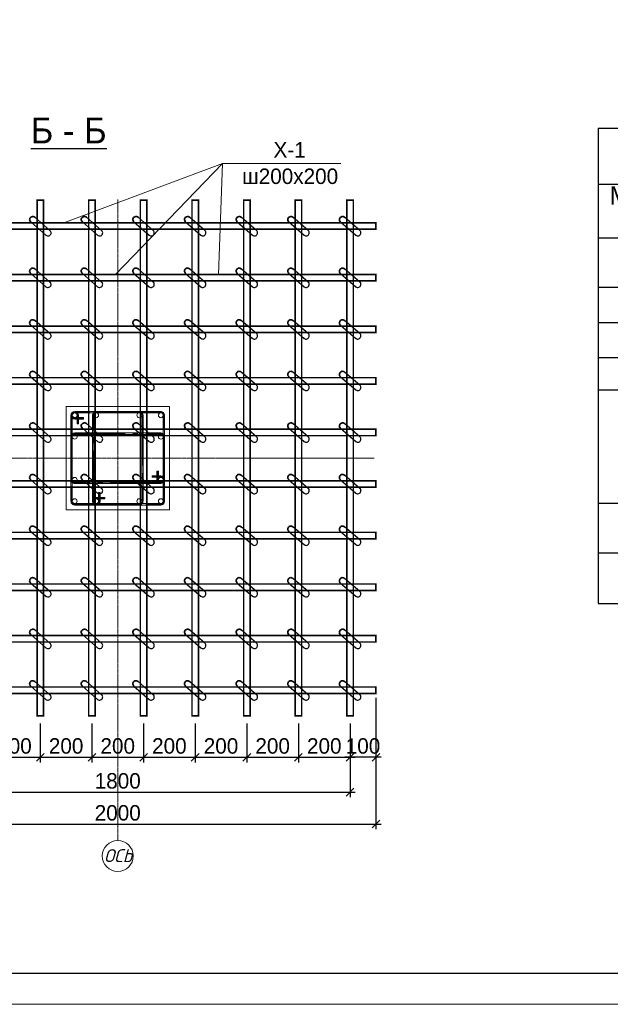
# Model space of a CAD drawing. Header units: millimetres. Extents: x -33345 to 4712671, y -3392 to 121473.
# Tile 64 of 256: x 490329 to 499937, y 44501 to 60536. Entities that reach past the tile are written whole.
import ezdxf

# ---------------------------------------------------------------- set-up
doc = ezdxf.new("R2010")
doc.units = ezdxf.units.MM
doc.linetypes.add('AM_DIN_G_W050', pattern=[13.75, 9.75, -1.5, 1, -1.5])
doc.linetypes.add('ГОСТ 2.303 5', pattern=[24, 20, -1.5, 1, -1.5])
for name, color, linetype in [('1', 7, 'Continuous'), ('_ось', 130, 'Continuous'), ('A _razmer rtt', 164, 'Continuous'), ('СПДС_РАЗМЕРЫ', 7, 'Continuous')]:
    doc.layers.add(name, color=color, linetype=linetype)
for name, color, linetype, lineweight in [('Lina', 7, 'Continuous', 20), ('w-line', 7, 'Continuous', 0), ('w-Армирования', 172, 'Continuous', 30), ('w-выноски', 7, 'Continuous', 0), ('СПДС_w-ось', 4, 'Continuous', 0)]:
    doc.layers.add(name, color=color, linetype=linetype, lineweight=lineweight)
doc.styles.add('ISO', font='isocpeui.ttf')
doc.styles.get("Standard").update_dxf_attribs({"font": 'arial.ttf'})
doc.styles.add('Toxur', font='isocpeui.ttf', dxfattribs={"height": 250})
doc.styles.add('X-U-RW-01$0$StyleROMANS', font='GOTHIC.TTF')
doc.dimstyles.new('М100', dxfattribs={"dimscale": 100, "dimtxt": 3, "dimasz": 1.5, "dimexe": 1, "dimexo": 1.5, "dimgap": 0.6, "dimtad": 1, "dimdec": 0, "dimtxsty": 'Standard', "dimblk": 'OBLIQUE', "dimcen": 2.5, "dimdle": 1, "dimadec": 0, "dimazin": 0, "dimtfac": 1, "dimtdec": 0, "dimtmove": 0, "dimatfit": 3, "dimldrblk": 'OBLIQUE', "dimfxl": 1.25, "dimarcsym": 0})

# ---------------------------------------------------------------- blocks, each defined once
blk = doc.blocks.new('awe4tD')
at = {"layer": 'Lina', "ltscale": 10}
blk.add_lwpolyline([(-44239015, 22734378), (-44314815, 22734378), (-44314815, 22776378), (-44239015, 22776378)], close=True, dxfattribs=at)
at = {"layer": 'Lina', "lineweight": 30, "ltscale": 10}
blk.add_lwpolyline([(-44239515, 22734878), (-44312815, 22734878), (-44312815, 22775878), (-44239515, 22775878)], close=True, dxfattribs=at)
blk = doc.blocks.new('*T1858')
at = {"color": 0, "linetype": 'ByBlock', "lineweight": -2, "transparency": 16777216}
for p, q in [((0, 0), (18500, 0)), ((0, 0), (0, -7740)), ((18500, 0), (18500, -7740)), ((0, -909), (18500, -909)), ((1557, -909), (1557, -1786)), ((5106, -909), (5106, -1786)), ((10256, -909), (10256, -1786)), ((12937, -909), (12937, -3736)), ((14479, -909), (14479, -3736)), ((16294, -909), (16294, -3736)), ((0, -1786), (18500, -1786)), ((0, -2589), (18500, -2589)), ((1557, -2589), (1557, -3736)), ((5106, -2589), (5106, -3736)), ((10256, -2589), (10256, -3736)), ((0, -3163), (18500, -3163)), ((0, -3736), (18500, -3736)), ((0, -4259), (18500, -4259)), ((5106, -4259), (5106, -7740)), ((5106, -5062), (18500, -5062)), ((16294, -5062), (16294, -7740)), ((5106, -5585), (16294, -5585)), ((0, -6108), (16294, -6108)), ((10256, -6108), (10256, -7740)), ((12937, -6108), (12937, -7740)), ((14479, -6108), (14479, -7740)), ((0, -6914), (18500, -6914)), ((0, -7740), (18500, -7740))]:
    blk.add_line(p, q, dxfattribs=at)
at = {"color": 9, "true_color": 0xc7c8ca, "transparency": 16777216}
for points in [[(14479, -1786), (14479, -2589), (16294, -1786), (16294, -2589)], [(16294, -1786), (16294, -2589), (18500, -1786), (18500, -2589)], [(14479, -2589), (14479, -3163), (16294, -2589), (16294, -3163)], [(16294, -2589), (16294, -3163), (18500, -2589), (18500, -3163)], [(14479, -3163), (14479, -3736), (16294, -3163), (16294, -3736)], [(16294, -3163), (16294, -3736), (18500, -3163), (18500, -3736)], [(5106, -6914), (5106, -7740), (10256, -6914), (10256, -7740)], [(10256, -6914), (10256, -7740), (12937, -6914), (12937, -7740)], [(12937, -6914), (12937, -7740), (14479, -6914), (14479, -7740)], [(14479, -6914), (14479, -7740), (16294, -6914), (16294, -7740)], [(16294, -6914), (16294, -7740), (18500, -6914), (18500, -7740)]]:
    blk.add_solid(points, dxfattribs=at)
at = {"color": 0, "lineweight": 25, "transparency": 16777216, "char_height": 300, "attachment_point": 5, "style": 'X-U-RW-01$0$StyleROMANS'}
for s, insert, width in [('Спецификация материалов на ФП-1', (9250, -455), 18497), ('Марка поз', (779, -1348), 1554.22), ('L элемента, м', (11596, -1348), 2678.11), ('Кол-   во', (13708, -1348), 1539.62), ('Масса   ед, кг', (15387, -1348), 1811.84), ('Обозначение', (3331, -1348), 3545.39), ('Наименование', (7681, -1348), 5146.91), ('Примеч.', (17397, -1348), 2202.92), ('{\\C230;Дополнительная арматура нижней }', (6468, -2187), 12933.63), ('{\\C230;1}', (13708, -2187), 1539.62), ('{\\C230;776.3592}', (15387, -2187), 1811.84), ('{\\C230;776.3592}', (17397, -2187), 2202.92), ('{\\C5;1}', (779, -2876), 1554.22), ('{\\C5;ГОСТ 34028-2016}', (3331, -2876), 3545.39), ('{\\C5;%%C20АIII}', (7681, -2876), 5146.91), ('{\\C5;2400}', (11596, -2876), 2678.11), ('{\\C5;148}', (13708, -2876), 1539.62), ('{\\C5;3.5}', (15387, -2876), 1811.84), ('{\\C5;520.7}', (17397, -2876), 2202.92), ('{\\C5;2}', (779, -3449), 1554.22), ('{\\C5;ГОСТ 34028-2016}', (3331, -3449), 3545.39), ('{\\C5;%%C16АIII}', (7681, -3449), 5146.91), ('{\\C5;2000}', (11596, -3449), 2678.11), ('{\\C5;81}', (13708, -3449), 1539.62), ('{\\C5;3.2}', (15387, -3449), 1811.84), ('{\\C5;255.6}', (17397, -3449), 2202.92), ('\\A1;Ведомось расхода стали на элемент, кг', (9250, -3998), 18497), ('\\A1;Изделия арматурные', (11803, -4661), 13391.39), ('Марка \\Pэлемента', (2553, -5184), 5102.61), ('\\A1; Арматура класса  А-III', (10700, -5324), 11185.47), ('{\\C5;ГОСТ 34028-2016}', (10700, -5847), 11185.47), ('Всего', (17397, -5988), 2202.92), ('%%C8АI', (7681, -6511), 5146.91), ('%%C12 АIII', (11596, -6511), 2678.11), ('%%C16 АIII', (13708, -6511), 1539.62), ('%%C20АIII', (15387, -6511), 1811.84), ('255.6360', (13708, -7327), 1539.62), ('776.4', (17397, -7327), 2202.92)]:
    blk.add_mtext(s, dxfattribs=dict(at, insert=insert, width=width))
at = {"color": 0, "lineweight": 25, "transparency": 16777216, "insert": (15387, -7327), "char_height": 300, "width": 1811.84, "attachment_point": 5}
blk.add_mtext('{\\fCentury Gothic|b0|i0|c204|p34;520.7232}', dxfattribs=at)
blk = doc.blocks.new('_Oblique')
at = {"color": 0, "linetype": 'ByBlock', "lineweight": -2}
blk.add_line((-0.5, -0.5), (0.5, 0.5), dxfattribs=at)
blk = doc.blocks.new('*D95')
at = {"layer": 'Defpoints', "color": 0, "lineweight": 13, "ltscale": 4, "transparency": 16777216}
for p in [(1227094, -267564), (1227594, -267564), (1227094, -268367)]:
    blk.add_point(p, dxfattribs=at)
at = {"layer": 'СПДС_РАЗМЕРЫ', "color": 0, "lineweight": -2, "ltscale": 4, "transparency": 16777216}
for p, q in [((1227094, -267714), (1227094, -268467)), ((1227594, -267714), (1227594, -268467)), ((1227694, -268367), (1226994, -268367))]:
    blk.add_line(p, q, dxfattribs=at)
at = {"layer": 'СПДС_РАЗМЕРЫ', "color": 0, "lineweight": -2, "ltscale": 4, "transparency": 16777216, "xscale": 150, "yscale": 150, "zscale": 150, "rotation": 180}
blk.add_blockref('_Oblique', (1227094, -268367), dxfattribs=at)
at = {"layer": 'СПДС_РАЗМЕРЫ', "color": 0, "lineweight": -2, "ltscale": 4, "transparency": 16777216, "xscale": 150, "yscale": 150, "zscale": 150}
blk.add_blockref('_Oblique', (1227594, -268367), dxfattribs=at)
at = {"layer": 'СПДС_РАЗМЕРЫ', "color": 0, "ltscale": 4, "transparency": 16777216, "insert": (1227344, -268149), "char_height": 300, "attachment_point": 5, "style": 'X-U-RW-01$0$StyleROMANS'}
blk.add_mtext('100', dxfattribs=at)
blk = doc.blocks.new('*D96')
at = {"layer": 'Defpoints', "color": 0, "lineweight": 13, "ltscale": 4, "transparency": 16777216}
for p in [(1218094, -267564), (1227094, -267564), (1227094, -269043)]:
    blk.add_point(p, dxfattribs=at)
at = {"layer": 'СПДС_РАЗМЕРЫ', "color": 0, "lineweight": -2, "ltscale": 4, "transparency": 16777216}
for p, q in [((1218094, -267714), (1218094, -269143)), ((1227094, -267714), (1227094, -269143)), ((1217994, -269043), (1227194, -269043))]:
    blk.add_line(p, q, dxfattribs=at)
at = {"layer": 'СПДС_РАЗМЕРЫ', "color": 0, "lineweight": -2, "ltscale": 4, "transparency": 16777216, "xscale": 150, "yscale": 150, "zscale": 150, "rotation": 180}
blk.add_blockref('_Oblique', (1218094, -269043), dxfattribs=at)
at = {"layer": 'СПДС_РАЗМЕРЫ', "color": 0, "lineweight": -2, "ltscale": 4, "transparency": 16777216, "xscale": 150, "yscale": 150, "zscale": 150}
blk.add_blockref('_Oblique', (1227094, -269043), dxfattribs=at)
at = {"layer": 'СПДС_РАЗМЕРЫ', "color": 0, "ltscale": 4, "transparency": 16777216, "insert": (1222594, -268826), "char_height": 300, "attachment_point": 5, "style": 'X-U-RW-01$0$StyleROMANS'}
blk.add_mtext('1800', dxfattribs=at)
blk = doc.blocks.new('*D97')
at = {"layer": 'Defpoints', "color": 0, "lineweight": 13, "ltscale": 4, "transparency": 16777216}
for p in [(1217594, -267128), (1227594, -267065), (1227594, -269663)]:
    blk.add_point(p, dxfattribs=at)
at = {"layer": 'СПДС_РАЗМЕРЫ', "color": 0, "lineweight": -2, "ltscale": 4, "transparency": 16777216}
for p, q in [((1227594, -267215), (1227594, -269763)), ((1217594, -267278), (1217594, -269763)), ((1217494, -269663), (1227694, -269663))]:
    blk.add_line(p, q, dxfattribs=at)
at = {"layer": 'СПДС_РАЗМЕРЫ', "color": 0, "lineweight": -2, "ltscale": 4, "transparency": 16777216, "xscale": 150, "yscale": 150, "zscale": 150, "rotation": 180}
blk.add_blockref('_Oblique', (1217594, -269663), dxfattribs=at)
at = {"layer": 'СПДС_РАЗМЕРЫ', "color": 0, "lineweight": -2, "ltscale": 4, "transparency": 16777216, "xscale": 150, "yscale": 150, "zscale": 150}
blk.add_blockref('_Oblique', (1227594, -269663), dxfattribs=at)
at = {"layer": 'СПДС_РАЗМЕРЫ', "color": 0, "ltscale": 4, "transparency": 16777216, "insert": (1222594, -269446), "char_height": 300, "attachment_point": 5, "style": 'X-U-RW-01$0$StyleROMANS'}
blk.add_mtext('2000', dxfattribs=at)
blk = doc.blocks.new('*D102')
at = {"layer": 'Defpoints', "color": 0, "lineweight": 13, "ltscale": 4, "transparency": 16777216}
for p in [(1223094, -267564), (1224094, -267564), (1224094, -268367)]:
    blk.add_point(p, dxfattribs=at)
at = {"layer": 'СПДС_РАЗМЕРЫ', "color": 0, "lineweight": -2, "ltscale": 4, "transparency": 16777216}
for p, q in [((1223094, -267714), (1223094, -268467)), ((1224094, -267714), (1224094, -268467)), ((1222994, -268367), (1224194, -268367))]:
    blk.add_line(p, q, dxfattribs=at)
at = {"layer": 'СПДС_РАЗМЕРЫ', "color": 0, "lineweight": -2, "ltscale": 4, "transparency": 16777216, "xscale": 150, "yscale": 150, "zscale": 150, "rotation": 180}
blk.add_blockref('_Oblique', (1223094, -268367), dxfattribs=at)
at = {"layer": 'СПДС_РАЗМЕРЫ', "color": 0, "lineweight": -2, "ltscale": 4, "transparency": 16777216, "xscale": 150, "yscale": 150, "zscale": 150}
blk.add_blockref('_Oblique', (1224094, -268367), dxfattribs=at)
at = {"layer": 'СПДС_РАЗМЕРЫ', "color": 0, "ltscale": 4, "transparency": 16777216, "insert": (1223594, -268149), "char_height": 300, "attachment_point": 5, "style": 'X-U-RW-01$0$StyleROMANS'}
blk.add_mtext('200', dxfattribs=at)
blk = doc.blocks.new('*D103')
at = {"layer": 'Defpoints', "color": 0, "lineweight": 13, "ltscale": 4, "transparency": 16777216}
for p in [(1224094, -267564), (1225094, -267564), (1225094, -268367)]:
    blk.add_point(p, dxfattribs=at)
at = {"layer": 'СПДС_РАЗМЕРЫ', "color": 0, "lineweight": -2, "ltscale": 4, "transparency": 16777216}
for p, q in [((1224094, -267714), (1224094, -268467)), ((1225094, -267714), (1225094, -268467)), ((1223994, -268367), (1225194, -268367))]:
    blk.add_line(p, q, dxfattribs=at)
at = {"layer": 'СПДС_РАЗМЕРЫ', "color": 0, "lineweight": -2, "ltscale": 4, "transparency": 16777216, "xscale": 150, "yscale": 150, "zscale": 150, "rotation": 180}
blk.add_blockref('_Oblique', (1224094, -268367), dxfattribs=at)
at = {"layer": 'СПДС_РАЗМЕРЫ', "color": 0, "lineweight": -2, "ltscale": 4, "transparency": 16777216, "xscale": 150, "yscale": 150, "zscale": 150}
blk.add_blockref('_Oblique', (1225094, -268367), dxfattribs=at)
at = {"layer": 'СПДС_РАЗМЕРЫ', "color": 0, "ltscale": 4, "transparency": 16777216, "insert": (1224594, -268149), "char_height": 300, "attachment_point": 5, "style": 'X-U-RW-01$0$StyleROMANS'}
blk.add_mtext('200', dxfattribs=at)
blk = doc.blocks.new('*D104')
at = {"layer": 'Defpoints', "color": 0, "lineweight": 13, "ltscale": 4, "transparency": 16777216}
for p in [(1225094, -267564), (1226094, -267564), (1226094, -268367)]:
    blk.add_point(p, dxfattribs=at)
at = {"layer": 'СПДС_РАЗМЕРЫ', "color": 0, "lineweight": -2, "ltscale": 4, "transparency": 16777216}
for p, q in [((1225094, -267714), (1225094, -268467)), ((1226094, -267714), (1226094, -268467)), ((1224994, -268367), (1226194, -268367))]:
    blk.add_line(p, q, dxfattribs=at)
at = {"layer": 'СПДС_РАЗМЕРЫ', "color": 0, "lineweight": -2, "ltscale": 4, "transparency": 16777216, "xscale": 150, "yscale": 150, "zscale": 150, "rotation": 180}
blk.add_blockref('_Oblique', (1225094, -268367), dxfattribs=at)
at = {"layer": 'СПДС_РАЗМЕРЫ', "color": 0, "lineweight": -2, "ltscale": 4, "transparency": 16777216, "xscale": 150, "yscale": 150, "zscale": 150}
blk.add_blockref('_Oblique', (1226094, -268367), dxfattribs=at)
at = {"layer": 'СПДС_РАЗМЕРЫ', "color": 0, "ltscale": 4, "transparency": 16777216, "insert": (1225594, -268149), "char_height": 300, "attachment_point": 5, "style": 'X-U-RW-01$0$StyleROMANS'}
blk.add_mtext('200', dxfattribs=at)
blk = doc.blocks.new('sdfdsf')
at = {"layer": '_ось', "color": 0, "linetype": 'AM_DIN_G_W050', "lineweight": 13, "ltscale": 100}
for points in [[(1363812, -15776), (1363812, -15610, 1), (1363692, -15610), (1363692, -17276, 0.414214), (1363752, -17336), (1365419, -17336, 0.414214), (1365479, -17276), (1365479, -15610, 0.414214), (1365419, -15550), (1363752, -15550, 1), (1363752, -15670), (1363919, -15670)], [(1364229, -17110), (1364229, -17276, -1), (1364109, -17276), (1364109, -15610, -0.414214), (1364169, -15550), (1365002, -15550, -0.414214), (1365062, -15610), (1365062, -17276, -0.414214), (1365002, -17336), (1364169, -17336, -1), (1364169, -17216), (1364335, -17216)], [(1365252, -16800), (1365419, -16800, -1), (1365419, -16920), (1363752, -16920, -0.414214), (1363692, -16860), (1363692, -16026, -0.414214), (1363752, -15966), (1365419, -15966, -0.414214), (1365479, -16026), (1365479, -16860, -1), (1365359, -16860), (1365359, -16693)]]:
    blk.add_lwpolyline(points, format="xyb", dxfattribs=at)
at = {"layer": 'w-line', "color": 0, "lineweight": 13, "ltscale": 100}
blk.add_lwpolyline([(1363585, -17443), (1365585, -17443), (1365585, -15443), (1363585, -15443)], close=True, dxfattribs=at)
at = {"layer": 'w-Армирования', "color": 0, "lineweight": 13, "ltscale": 100}
for points in [[(1363919, -15656), (1363752, -15656, -1), (1363752, -15563), (1365419, -15563, -0.414214), (1365465, -15610), (1365465, -17276, -0.414214), (1365419, -17323), (1363752, -17323, -0.414214), (1363705, -17276), (1363705, -15610, -1.00001), (1363799, -15610), (1363799, -15776), (1363825, -15776), (1363825, -15610, 1), (1363679, -15610), (1363679, -17276, 0.414214), (1363752, -17350), (1365419, -17350, 0.414214), (1365492, -17276), (1365492, -15610, 0.414214), (1365419, -15536), (1363752, -15536, 1), (1363752, -15683), (1363919, -15683)], [(1364335, -17230), (1364169, -17230, 1), (1364169, -17323), (1365002, -17323, 0.414214), (1365049, -17276), (1365049, -15610, 0.414214), (1365002, -15563), (1364169, -15563, 0.414214), (1364122, -15610), (1364122, -17276, 1.00001), (1364215, -17276), (1364215, -17110), (1364242, -17110), (1364242, -17276, -1), (1364095, -17276), (1364095, -15610, -0.414214), (1364169, -15536), (1365002, -15536, -0.414214), (1365075, -15610), (1365075, -17276, -0.414214), (1365002, -17350), (1364169, -17350, -1), (1364169, -17203), (1364335, -17203)], [(1365372, -16693), (1365372, -16860, 1), (1365465, -16860), (1365465, -16026, 0.414214), (1365419, -15980), (1363752, -15980, 0.414214), (1363705, -16026), (1363705, -16860, 0.414214), (1363752, -16906), (1365419, -16906, 1.00001), (1365419, -16813), (1365252, -16813), (1365252, -16786), (1365419, -16786, -1), (1365419, -16933), (1363752, -16933, -0.414214), (1363679, -16860), (1363679, -16026, -0.414214), (1363752, -15953), (1365419, -15953, -0.414214), (1365492, -16026), (1365492, -16860, -1), (1365345, -16860), (1365345, -16693)]]:
    blk.add_lwpolyline(points, format="xyb", close=True, dxfattribs=at)
for centre in [(1363752, -15610), (1364169, -15610), (1365002, -15610), (1365419, -15610), (1363752, -16026), (1365419, -16026), (1363752, -16860), (1365419, -16860), (1363752, -17276), (1364169, -17276), (1365002, -17276), (1365419, -17276)]:
    blk.add_circle(centre, 46.7, dxfattribs=at)
at = {"layer": 'w-выноски', "color": 0, "lineweight": 13, "ltscale": 4}
for points in [[(1365476, -15891), (1365482, -15750)], [(1365267, -16921), (1365126, -16918)]]:
    blk.add_lwpolyline(points, dxfattribs=at)
blk = doc.blocks.new('*D109')
at = {"layer": 'Defpoints', "color": 0, "lineweight": 13, "ltscale": 4, "transparency": 16777216}
for p in [(1222094, -267564), (1223094, -267564), (1223094, -268367)]:
    blk.add_point(p, dxfattribs=at)
at = {"layer": 'СПДС_РАЗМЕРЫ', "color": 0, "lineweight": -2, "ltscale": 4, "transparency": 16777216}
for p, q in [((1222094, -267714), (1222094, -268467)), ((1223094, -267714), (1223094, -268467)), ((1221994, -268367), (1223194, -268367))]:
    blk.add_line(p, q, dxfattribs=at)
at = {"layer": 'СПДС_РАЗМЕРЫ', "color": 0, "lineweight": -2, "ltscale": 4, "transparency": 16777216, "xscale": 150, "yscale": 150, "zscale": 150, "rotation": 180}
blk.add_blockref('_Oblique', (1222094, -268367), dxfattribs=at)
at = {"layer": 'СПДС_РАЗМЕРЫ', "color": 0, "lineweight": -2, "ltscale": 4, "transparency": 16777216, "xscale": 150, "yscale": 150, "zscale": 150}
blk.add_blockref('_Oblique', (1223094, -268367), dxfattribs=at)
at = {"layer": 'СПДС_РАЗМЕРЫ', "color": 0, "ltscale": 4, "transparency": 16777216, "insert": (1222594, -268149), "char_height": 300, "attachment_point": 5, "style": 'X-U-RW-01$0$StyleROMANS'}
blk.add_mtext('200', dxfattribs=at)
blk = doc.blocks.new('*D110')
at = {"layer": 'Defpoints', "color": 0, "lineweight": 13, "ltscale": 4, "transparency": 16777216}
for p in [(1221094, -267564), (1222094, -267564), (1222094, -268367)]:
    blk.add_point(p, dxfattribs=at)
at = {"layer": 'СПДС_РАЗМЕРЫ', "color": 0, "lineweight": -2, "ltscale": 4, "transparency": 16777216}
for p, q in [((1221094, -267714), (1221094, -268467)), ((1222094, -267714), (1222094, -268467)), ((1220994, -268367), (1222194, -268367))]:
    blk.add_line(p, q, dxfattribs=at)
at = {"layer": 'СПДС_РАЗМЕРЫ', "color": 0, "lineweight": -2, "ltscale": 4, "transparency": 16777216, "xscale": 150, "yscale": 150, "zscale": 150, "rotation": 180}
blk.add_blockref('_Oblique', (1221094, -268367), dxfattribs=at)
at = {"layer": 'СПДС_РАЗМЕРЫ', "color": 0, "lineweight": -2, "ltscale": 4, "transparency": 16777216, "xscale": 150, "yscale": 150, "zscale": 150}
blk.add_blockref('_Oblique', (1222094, -268367), dxfattribs=at)
at = {"layer": 'СПДС_РАЗМЕРЫ', "color": 0, "ltscale": 4, "transparency": 16777216, "insert": (1221594, -268149), "char_height": 300, "attachment_point": 5, "style": 'X-U-RW-01$0$StyleROMANS'}
blk.add_mtext('200', dxfattribs=at)
blk = doc.blocks.new('*D111')
at = {"layer": 'Defpoints', "color": 0, "lineweight": 13, "ltscale": 4, "transparency": 16777216}
for p in [(1220094, -267564), (1221094, -267564), (1221094, -268367)]:
    blk.add_point(p, dxfattribs=at)
at = {"layer": 'СПДС_РАЗМЕРЫ', "color": 0, "lineweight": -2, "ltscale": 4, "transparency": 16777216}
for p, q in [((1220094, -267714), (1220094, -268467)), ((1221094, -267714), (1221094, -268467)), ((1219994, -268367), (1221194, -268367))]:
    blk.add_line(p, q, dxfattribs=at)
at = {"layer": 'СПДС_РАЗМЕРЫ', "color": 0, "lineweight": -2, "ltscale": 4, "transparency": 16777216, "xscale": 150, "yscale": 150, "zscale": 150, "rotation": 180}
blk.add_blockref('_Oblique', (1220094, -268367), dxfattribs=at)
at = {"layer": 'СПДС_РАЗМЕРЫ', "color": 0, "lineweight": -2, "ltscale": 4, "transparency": 16777216, "xscale": 150, "yscale": 150, "zscale": 150}
blk.add_blockref('_Oblique', (1221094, -268367), dxfattribs=at)
at = {"layer": 'СПДС_РАЗМЕРЫ', "color": 0, "ltscale": 4, "transparency": 16777216, "insert": (1220594, -268149), "char_height": 300, "attachment_point": 5, "style": 'X-U-RW-01$0$StyleROMANS'}
blk.add_mtext('200', dxfattribs=at)
blk = doc.blocks.new('ftr')
at = {"layer": '1', "lineweight": 30, "ltscale": 10}
for points in [[(1246317, -270907), (1246022, -270651)], [(1245944, -270742), (1246239, -270998)]]:
    blk.add_lwpolyline(points, dxfattribs=at)
blk.add_arc((1246278, -270952), 60, 228.9886, 49.2181, dxfattribs=at)
at = {"layer": 'w-Армирования', "color": 0, "lineweight": 35, "ltscale": 100}
blk.add_arc((1245983, -270697), 60, 49.1034, 229.1233, dxfattribs=at)
blk = doc.blocks.new('*D101')
at = {"layer": 'Defpoints', "color": 0, "lineweight": 13, "ltscale": 4, "transparency": 16777216}
for p in [(1226094, -267564), (1227094, -267564), (1227094, -268367)]:
    blk.add_point(p, dxfattribs=at)
at = {"layer": 'СПДС_РАЗМЕРЫ', "color": 0, "lineweight": -2, "ltscale": 4, "transparency": 16777216}
for p, q in [((1226094, -267714), (1226094, -268467)), ((1227094, -267714), (1227094, -268467)), ((1225994, -268367), (1227194, -268367))]:
    blk.add_line(p, q, dxfattribs=at)
at = {"layer": 'СПДС_РАЗМЕРЫ', "color": 0, "lineweight": -2, "ltscale": 4, "transparency": 16777216, "xscale": 150, "yscale": 150, "zscale": 150, "rotation": 180}
blk.add_blockref('_Oblique', (1226094, -268367), dxfattribs=at)
at = {"layer": 'СПДС_РАЗМЕРЫ', "color": 0, "lineweight": -2, "ltscale": 4, "transparency": 16777216, "xscale": 150, "yscale": 150, "zscale": 150}
blk.add_blockref('_Oblique', (1227094, -268367), dxfattribs=at)
at = {"layer": 'СПДС_РАЗМЕРЫ', "color": 0, "ltscale": 4, "transparency": 16777216, "insert": (1226594, -268149), "char_height": 300, "attachment_point": 5, "style": 'X-U-RW-01$0$StyleROMANS'}
blk.add_mtext('200', dxfattribs=at)
blk = doc.blocks.new('setk1')
at = {"layer": 'w-Армирования', "color": 0, "lineweight": 35, "ltscale": 100, "const_width": 30}
for points in [[(1221156.9, -267563.9), (1221031.9, -267563.9), (1221031.9, -257566.5), (1221156.9, -257566.5)], [(1222156.9, -267563.9), (1222031.9, -267563.9), (1222031.9, -257566.5), (1222156.9, -257566.5)], [(1223156.9, -267563.9), (1223031.9, -267563.9), (1223031.9, -257566.5), (1223156.9, -257566.5)], [(1224156.9, -267563.9), (1224031.9, -267563.9), (1224031.9, -257566.5), (1224156.9, -257566.5)], [(1225156.9, -267563.9), (1225031.9, -267563.9), (1225031.9, -257566.5), (1225156.9, -257566.5)], [(1226156.9, -267563.9), (1226031.9, -267563.9), (1226031.9, -257566.5), (1226156.9, -257566.5)], [(1227156.9, -267563.9), (1227031.9, -267563.9), (1227031.9, -257566.5), (1227156.9, -257566.5)], [(1217594.4, -258004.9), (1217594.4, -258129.9), (1227594.4, -258130), (1227594.4, -258005)], [(1217594.4, -259007), (1217594.4, -259132), (1227594.4, -259132.1), (1227594.4, -259007.1)], [(1217594.4, -260007), (1217594.4, -260132), (1227594.4, -260132.1), (1227594.4, -260007.1)], [(1217594.4, -261007), (1217594.4, -261132), (1227594.4, -261132.1), (1227594.4, -261007.1)], [(1217594.4, -262007), (1217594.4, -262132), (1227594.4, -262132.1), (1227594.4, -262007.1)], [(1217594.4, -263007), (1217594.4, -263132), (1227594.4, -263132.1), (1227594.4, -263007.1)], [(1217594.4, -264007), (1217594.4, -264132), (1227594.4, -264132.1), (1227594.4, -264007.1)], [(1217594.4, -265007), (1217594.4, -265132), (1227594.4, -265132.1), (1227594.4, -265007.1)], [(1217594.4, -266007), (1217594.4, -266132), (1227594.4, -266132.1), (1227594.4, -266007.1)], [(1217594.4, -267004.2), (1217594.4, -267129.2), (1227594.4, -267129.3), (1227594.4, -267004.3)]]:
    blk.add_lwpolyline(points, close=True, dxfattribs=at)
at = {"layer": 'w-выноски', "color": 0, "lineweight": 0, "ltscale": 4}
for p, q in [((1221548, -258002.8), (1224625.4, -256853.8)), ((1222548, -259004.9), (1224625.4, -256853.8)), ((1224548, -259004.9), (1224625.4, -256853.8)), ((1224625.4, -256853.8), (1226916.3, -256853.8))]:
    blk.add_line(p, q, dxfattribs=at)
at = {"layer": 'СПДС_w-ось', "color": 0, "linetype": 'ГОСТ 2.303 5', "lineweight": 9, "ltscale": 4}
for points in [[(1222594.4, -257552.3), (1222594.4, -259069.6), (1222594.4, -269474), (1222594.4, -269980.7)], [(1224585.3, -262569.6), (1227559.1, -262569.6), (1215375.8, -262569.6), (1214904.6, -262569.6)]]:
    blk.add_lwpolyline(points, dxfattribs=at)
at = {"layer": 'СПДС_РАЗМЕРЫ', "color": 0, "lineweight": 9}
blk.add_circle((1222594.4, -270280.8), 300.1, dxfattribs=at)
blk.add_blockref('sdfdsf', (-141991.1, -246126.7))
at = {"layer": 'A _razmer rtt'}
for p in [(-25035.2, 12753.1), (-24035.2, 12753.1), (-23035.2, 12753.1), (-22035.2, 12753.1), (-21035.2, 12753.1), (-20035.2, 12753.1), (-19035.2, 12753.1), (-25035.2, 11753), (-24035.2, 11753.1), (-23035.2, 11753.1), (-22035.2, 11753.1), (-21035.2, 11753), (-20035.2, 11753), (-19035.2, 11753), (-25035.2, 10753), (-24035.2, 10753.1), (-23035.2, 10753.1), (-22035.2, 10753.1), (-21035.2, 10753), (-20035.2, 10753), (-19035.2, 10753), (-25035.2, 9753), (-24035.2, 9753.1), (-23035.2, 9753.1), (-22035.2, 9753.1), (-21035.2, 9753), (-20035.2, 9753), (-19035.2, 9753), (-25035.2, 8753), (-24035.2, 8753.1), (-23035.2, 8753.1), (-22035.2, 8753.1), (-21035.2, 8753), (-20035.2, 8753), (-19035.2, 8753), (-25035.2, 7753), (-24035.2, 7753.1), (-23035.2, 7753.1), (-22035.2, 7753.1), (-21035.2, 7753), (-20035.2, 7753), (-19035.2, 7753), (-25035.2, 6753), (-24035.2, 6753.1), (-23035.2, 6753.1), (-22035.2, 6753.1), (-21035.2, 6753), (-20035.2, 6753), (-19035.2, 6753), (-25035.2, 5753), (-24035.2, 5753.1), (-23035.2, 5753.1), (-22035.2, 5753.1), (-21035.2, 5753), (-20035.2, 5753), (-19035.2, 5753), (-25035.2, 4753), (-24035.2, 4753.1), (-23035.2, 4753.1), (-22035.2, 4753.1), (-21035.2, 4753), (-20035.2, 4753), (-19035.2, 4753), (-25035.2, 3753), (-24035.2, 3753.1), (-23035.2, 3753.1), (-22035.2, 3753.1), (-21035.2, 3753), (-20035.2, 3753), (-19035.2, 3753)]:
    blk.add_blockref('ftr', p, dxfattribs=at)
at = {"attachment_point": 1, "style": 'X-U-RW-01$0$StyleROMANS'}
for s, insert, char_height, width in [('{\\LБ - Б} ', (1220908.5, -255964.9), 500, 2703.797), ('X-1', (1225611.5, -256439.9), 300, 3547.04), ('ш200х200', (1225002.1, -256952.6), 300, 3547.04)]:
    blk.add_mtext(s, dxfattribs=dict(at, insert=insert, char_height=char_height, width=width))
at = {"layer": 'A _razmer rtt', "insert": (1222330, -270149.2), "char_height": 250, "width": 188.761, "attachment_point": 1, "style": 'Toxur'}
blk.add_mtext('ОСЬ', dxfattribs=at)
at = {"layer": 'СПДС_РАЗМЕРЫ', "color": 0, "ltscale": 4}
for base, p1, p2, picture, middle in [((1227594.4, -269663.2), (1217594.4, -267127.9), (1227594.4, -267065.4), '*D97', (1222594.4, -269445.7)), ((1227094.4, -269043.1), (1218094.4, -267563.9), (1227094.4, -267563.9), '*D96', (1222594.4, -268825.5)), ((1221094.4, -268366.8), (1220094.4, -267563.9), (1221094.4, -267563.9), '*D111', (1220594.4, -268149.3)), ((1222094.4, -268366.8), (1221094.4, -267563.9), (1222094.4, -267563.9), '*D110', (1221594.4, -268149.3)), ((1223094.4, -268366.8), (1222094.4, -267563.9), (1223094.4, -267563.9), '*D109', (1222594.4, -268149.3)), ((1224094.4, -268366.8), (1223094.4, -267563.9), (1224094.4, -267563.9), '*D102', (1223594.4, -268149.3)), ((1225094.4, -268366.8), (1224094.4, -267563.9), (1225094.4, -267563.9), '*D103', (1224594.4, -268149.3)), ((1226094.4, -268366.8), (1225094.4, -267563.9), (1226094.4, -267563.9), '*D104', (1225594.4, -268149.3)), ((1227094.4, -268366.8), (1226094.4, -267563.9), (1227094.4, -267563.9), '*D101', (1226594.4, -268149.3))]:
    dim = blk.add_linear_dim(base=base, p1=p1, p2=p2, dimstyle='М100', override={"dimlfac": 0.2, "dimtxsty": 'X-U-RW-01$0$StyleROMANS'}, dxfattribs=at)
    dim.commit()
    dim.dimension.update_dxf_attribs({"geometry": picture, "text_midpoint": middle})
dim = blk.add_linear_dim(base=(1227094.4, -268366.8), p1=(1227594.4, -267563.9), p2=(1227094.4, -267563.9), dimstyle='М100', override={"dimlfac": 0.2, "dimtxsty": 'X-U-RW-01$0$StyleROMANS'}, dxfattribs=at)
dim.commit()
dim.dimension.update_dxf_attribs({"geometry": '*D95', "text_midpoint": (1227344.4, -268366.8), "dimtype": 128})

msp = doc.modelspace()

# ---------------------------------------------------------------- block references
for name, p in [('awe4tD', (44758103.28, -22689876.566)), ('*T1858', (499737.788, 58767.987))]:
    msp.add_blockref(name, p)
at = {"layer": 'A _razmer rtt', "xscale": 0.8399999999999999, "yscale": 0.8399999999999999, "zscale": 0.8399999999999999}
msp.add_blockref('setk1', (-535054.821, 273952.518), dxfattribs=at)

# ---------------------------------------------------------------- texts
at = {"attachment_point": 1}
for s, insert, char_height, width, style in [('\\pi4343.31532;{\\LА-А\\P\\pi0;Армирование приямка. M 1:20}', (351439.431, 62275.551), 500, 9875.6458, 'ISO'), ('\\pi459.54;{\\LСечение 1-1}', (313715.202, 60078.462), 400, 17728.76474, 'X-U-RW-01$0$StyleROMANS'), ('\\pi2734.5;{\\H1.33333x;Примечание:\\H1.25003x; \\P\\pi0;}1. Данный лист читать совместно с листом {\\C1;КР-3.\\P}2. Бетонирование допускается после установки всех выпускаемых стержней в вертикальные конструкции.', (328516.802, 47688.501), 300, 15750.75644, 'ISO')]:
    msp.add_mtext(s, dxfattribs=dict(at, insert=insert, char_height=char_height, width=width, style=style))

doc.saveas('drawing.dxf')
